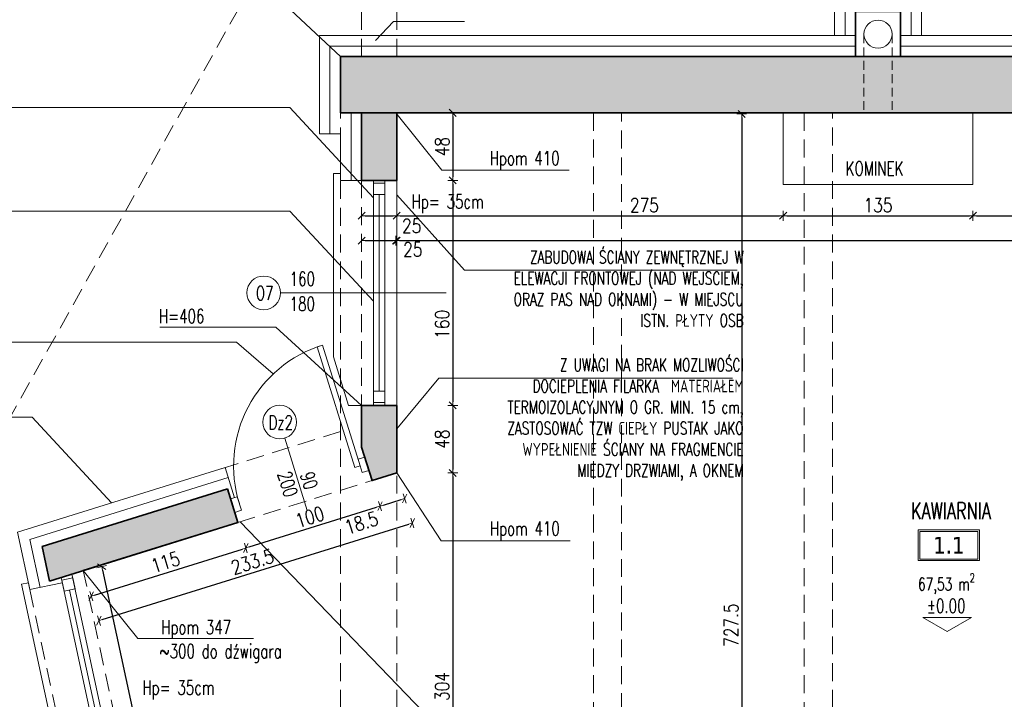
# Model space of a CAD drawing. Header units: millimetres. Extents: x 14400 to 93787, y -21104 to 39413.
# Tile 158 of 256: x 28494 to 29195, y 7664 to 8148. Entities that reach past the tile are written whole.
import ezdxf
from ezdxf.enums import TextEntityAlignment as Align

# ---------------------------------------------------------------- set-up
doc = ezdxf.new("R2010")
doc.units = ezdxf.units.MM
doc.linetypes.add('HIDDEN', pattern=[9.525, 6.35, -3.175])
for name, color, linetype, lineweight in [('!MODUS_ARMATURA', 6, 'Continuous', 9), ('!MODUS_HATCH', 4, 'Continuous', 5), ('!MODUS_HATCH_ŚCIANA', 254, 'Continuous', 9), ('!MODUS_OPIS', 3, 'Continuous', 13), ('__MODUS_ŚCIANY', 2, 'Continuous', 35), ('Cienka', 3, 'Continuous', 9), ('Drzwi', 1, 'Continuous', 15), ('Okna', 3, 'Continuous', 13), ('Opis', 8, 'Continuous', 13), ('Opis_pom', 9, 'Continuous', 18), ('Widok', 1, 'Continuous', 15), ('WYMIAROWANIE', 1, 'Continuous', 18)]:
    doc.layers.add(name, color=color, linetype=linetype, lineweight=lineweight)
doc.styles.add('ARCHETYP', font='romans.shx', dxfattribs={"height": 15})
doc.styles.add('ARIAL', font='tahoma.ttf')
doc.styles.add('TXT', font='simplex.shx', dxfattribs={"width": 0.8})
doc.linetypes.add('ZIGZAG', pattern='A,0.00254,-5.08,[131,ltypeshp.shx,S=5.08,R=0,X=-5.08,Y=0],-10.16,[131,ltypeshp.shx,S=5.08,R=180,X=5.08,Y=0],-5.08', length=20.32254)
doc.dimstyles.new('DIM50', dxfattribs={"dimscale": 5, "dimtxt": 2, "dimasz": 0.5, "dimexe": 0, "dimexo": 0, "dimgap": 0.5, "dimtad": 1, "dimdec": 4, "dimrnd": 0.5, "dimdsep": 46, "dimtxsty": 'TXT', "dimblk1": 'TICK1', "dimblk2": 'TICK1', "dimsah": 1, "dimcen": 0, "dimse1": 1, "dimse2": 1, "dimclrd": 1, "dimclre": 7, "dimclrt": 9, "dimadec": 0, "dimazin": 0, "dimtfac": 1, "dimtdec": 4, "dimtmove": 2, "dimatfit": 3, "dimldrblk": 'TICK1', "dimfxl": 1, "dimtolj": 1, "dimarcsym": 0})

# ---------------------------------------------------------------- blocks, each defined once
blk = doc.blocks.new('TICK1')
at = {"color": 2}
blk.add_line((-1, -1), (1, 1), dxfattribs=at)
at = {"color": 0}
for p, q in [((0, 0), (-1, 0)), ((0, -1.4), (0, 1.4))]:
    blk.add_line(p, q, dxfattribs=at)
blk = doc.blocks.new('*D312')
at = {"layer": 'DEFPOINTS', "color": 0, "transparency": 16777216}
for p in [(28761.88, 8081.47), (29667.47, 8081.47), (29667.47, 7990.61)]:
    blk.add_point(p, dxfattribs=at)
at = {"layer": 'WYMIAROWANIE', "color": 1, "lineweight": -2, "transparency": 16777216}
blk.add_line((28764.38, 7990.61), (29664.97, 7990.61), dxfattribs=at)
at = {"layer": 'WYMIAROWANIE', "color": 1, "lineweight": -2, "transparency": 16777216, "xscale": 2.5, "yscale": 2.5, "zscale": 2.5, "rotation": 180}
blk.add_blockref('TICK1', (28761.88, 7990.61), dxfattribs=at)
at = {"layer": 'WYMIAROWANIE', "color": 1, "lineweight": -2, "transparency": 16777216, "xscale": 2.5, "yscale": 2.5, "zscale": 2.5}
blk.add_blockref('TICK1', (29667.47, 7990.61), dxfattribs=at)
at = {"layer": 'WYMIAROWANIE', "color": 9, "transparency": 16777216, "insert": (29236.87, 7998.11), "char_height": 10, "attachment_point": 5, "style": 'TXT'}
blk.add_mtext('\\A1;905.5', dxfattribs=at)
blk = doc.blocks.new('*D313')
at = {"layer": 'DEFPOINTS', "color": 0, "transparency": 16777216}
for p in [(28737.47, 8033.42), (28762.47, 8033.42), (28762.47, 7990.61)]:
    blk.add_point(p, dxfattribs=at)
at = {"layer": 'WYMIAROWANIE', "color": 1, "lineweight": -2, "transparency": 16777216}
blk.add_line((28739.97, 7990.61), (28759.97, 7990.61), dxfattribs=at)
at = {"layer": 'WYMIAROWANIE', "color": 1, "lineweight": -2, "transparency": 16777216, "xscale": 2.5, "yscale": 2.5, "zscale": 2.5, "rotation": 180}
blk.add_blockref('TICK1', (28737.47, 7990.61), dxfattribs=at)
at = {"layer": 'WYMIAROWANIE', "color": 1, "lineweight": -2, "transparency": 16777216, "xscale": 2.5, "yscale": 2.5, "zscale": 2.5}
blk.add_blockref('TICK1', (28762.47, 7990.61), dxfattribs=at)
at = {"layer": 'WYMIAROWANIE', "color": 9, "transparency": 16777216, "insert": (28773.88, 7984.37), "char_height": 10, "attachment_point": 5, "style": 'TXT'}
blk.add_mtext('\\A1;25', dxfattribs=at)
blk = doc.blocks.new('*D270')
at = {"layer": 'DEFPOINTS', "color": 0, "transparency": 16777216}
for p in [(28737.47, 8033.42), (28762.47, 8033.42), (28762.47, 8008.23)]:
    blk.add_point(p, dxfattribs=at)
at = {"layer": 'WYMIAROWANIE', "color": 1, "lineweight": -2, "transparency": 16777216}
blk.add_line((28739.97, 8008.23), (28759.97, 8008.23), dxfattribs=at)
at = {"layer": 'WYMIAROWANIE', "color": 1, "lineweight": -2, "transparency": 16777216, "xscale": 2.5, "yscale": 2.5, "zscale": 2.5, "rotation": 180}
blk.add_blockref('TICK1', (28737.47, 8008.23), dxfattribs=at)
at = {"layer": 'WYMIAROWANIE', "color": 1, "lineweight": -2, "transparency": 16777216, "xscale": 2.5, "yscale": 2.5, "zscale": 2.5}
blk.add_blockref('TICK1', (28762.47, 8008.23), dxfattribs=at)
at = {"layer": 'WYMIAROWANIE', "color": 9, "transparency": 16777216, "insert": (28773.12, 8001.13), "char_height": 10, "attachment_point": 5, "style": 'TXT'}
blk.add_mtext('\\A1;25', dxfattribs=at)
blk = doc.blocks.new('*D315')
at = {"layer": 'DEFPOINTS', "color": 0, "transparency": 16777216}
for p in [(29037.47, 8081.47), (28762.47, 8033.42), (29037.47, 8008.23)]:
    blk.add_point(p, dxfattribs=at)
at = {"layer": 'WYMIAROWANIE', "color": 1, "lineweight": -2, "transparency": 16777216}
blk.add_line((28764.97, 8008.23), (29034.97, 8008.23), dxfattribs=at)
at = {"layer": 'WYMIAROWANIE', "color": 1, "lineweight": -2, "transparency": 16777216, "xscale": 2.5, "yscale": 2.5, "zscale": 2.5, "rotation": 180}
blk.add_blockref('TICK1', (28762.47, 8008.23), dxfattribs=at)
at = {"layer": 'WYMIAROWANIE', "color": 1, "lineweight": -2, "transparency": 16777216, "xscale": 2.5, "yscale": 2.5, "zscale": 2.5}
blk.add_blockref('TICK1', (29037.47, 8008.23), dxfattribs=at)
at = {"layer": 'WYMIAROWANIE', "color": 9, "transparency": 16777216, "insert": (28938.7, 8015.73), "char_height": 10, "attachment_point": 5, "style": 'TXT'}
blk.add_mtext('\\A1;275', dxfattribs=at)
blk = doc.blocks.new('*D316')
at = {"layer": 'DEFPOINTS', "color": 0, "transparency": 16777216}
for p in [(29037.47, 8081.47), (29172.47, 8081.47), (29172.47, 8008.23)]:
    blk.add_point(p, dxfattribs=at)
at = {"layer": 'WYMIAROWANIE', "color": 1, "lineweight": -2, "transparency": 16777216}
blk.add_line((29039.97, 8008.23), (29169.97, 8008.23), dxfattribs=at)
at = {"layer": 'WYMIAROWANIE', "color": 1, "lineweight": -2, "transparency": 16777216, "xscale": 2.5, "yscale": 2.5, "zscale": 2.5, "rotation": 180}
blk.add_blockref('TICK1', (29037.47, 8008.23), dxfattribs=at)
at = {"layer": 'WYMIAROWANIE', "color": 1, "lineweight": -2, "transparency": 16777216, "xscale": 2.5, "yscale": 2.5, "zscale": 2.5}
blk.add_blockref('TICK1', (29172.47, 8008.23), dxfattribs=at)
at = {"layer": 'WYMIAROWANIE', "color": 9, "transparency": 16777216, "insert": (29104.97, 8015.73), "char_height": 10, "attachment_point": 5, "style": 'TXT'}
blk.add_mtext('\\A1;135', dxfattribs=at)
blk = doc.blocks.new('*D317')
at = {"layer": 'DEFPOINTS', "color": 0, "transparency": 16777216}
for p in [(29172.47, 8081.47), (29667.47, 8081.47), (29667.47, 8008.23)]:
    blk.add_point(p, dxfattribs=at)
at = {"layer": 'WYMIAROWANIE', "color": 1, "lineweight": -2, "transparency": 16777216}
blk.add_line((29174.97, 8008.23), (29664.97, 8008.23), dxfattribs=at)
at = {"layer": 'WYMIAROWANIE', "color": 1, "lineweight": -2, "transparency": 16777216, "xscale": 2.5, "yscale": 2.5, "zscale": 2.5, "rotation": 180}
blk.add_blockref('TICK1', (29172.47, 8008.23), dxfattribs=at)
at = {"layer": 'WYMIAROWANIE', "color": 1, "lineweight": -2, "transparency": 16777216, "xscale": 2.5, "yscale": 2.5, "zscale": 2.5}
blk.add_blockref('TICK1', (29667.47, 8008.23), dxfattribs=at)
at = {"layer": 'WYMIAROWANIE', "color": 9, "transparency": 16777216, "insert": (29419.97, 8015.73), "char_height": 10, "attachment_point": 5, "style": 'TXT'}
blk.add_mtext('\\A1;495', dxfattribs=at)
blk = doc.blocks.new('*D278')
at = {"layer": 'DEFPOINTS', "color": 0, "transparency": 16777216}
for p in [(28762.47, 8081.47), (28762.47, 8033.42), (28802.36, 8033.42)]:
    blk.add_point(p, dxfattribs=at)
at = {"layer": 'WYMIAROWANIE', "color": 1, "lineweight": -2, "transparency": 16777216}
blk.add_line((28802.36, 8078.97), (28802.36, 8035.92), dxfattribs=at)
at = {"layer": 'WYMIAROWANIE', "color": 1, "lineweight": -2, "transparency": 16777216, "xscale": 2.5, "yscale": 2.5, "zscale": 2.5}
for p, rotation in [((28802.36, 8081.47), 90), ((28802.36, 8033.42), 270)]:
    blk.add_blockref('TICK1', p, dxfattribs=dict(at, rotation=rotation))
at = {"layer": 'WYMIAROWANIE', "color": 9, "transparency": 16777216, "insert": (28794.86, 8057.45), "char_height": 10, "attachment_point": 5, "rotation": 90, "style": 'TXT'}
blk.add_mtext('\\A1;48', dxfattribs=at)
blk = doc.blocks.new('*D319')
at = {"layer": 'DEFPOINTS', "color": 0, "transparency": 16777216}
for p in [(28762.47, 8033.42), (28762.47, 7873.42), (28802.36, 7873.42)]:
    blk.add_point(p, dxfattribs=at)
at = {"layer": 'WYMIAROWANIE', "color": 1, "lineweight": -2, "transparency": 16777216}
blk.add_line((28802.36, 8030.92), (28802.36, 7875.92), dxfattribs=at)
at = {"layer": 'WYMIAROWANIE', "color": 1, "lineweight": -2, "transparency": 16777216, "xscale": 2.5, "yscale": 2.5, "zscale": 2.5}
for p, rotation in [((28802.36, 8033.42), 90), ((28802.36, 7873.42), 270)]:
    blk.add_blockref('TICK1', p, dxfattribs=dict(at, rotation=rotation))
at = {"layer": 'WYMIAROWANIE', "color": 9, "transparency": 16777216, "insert": (28794.86, 7931.1), "char_height": 10, "attachment_point": 5, "rotation": 90, "style": 'TXT'}
blk.add_mtext('\\A1;160', dxfattribs=at)
blk = doc.blocks.new('*D320')
at = {"layer": 'DEFPOINTS', "color": 0, "transparency": 16777216}
for p in [(28762.47, 7873.42), (28762.47, 7825.37), (28802.36, 7825.37)]:
    blk.add_point(p, dxfattribs=at)
at = {"layer": 'WYMIAROWANIE', "color": 1, "lineweight": -2, "transparency": 16777216}
blk.add_line((28802.36, 7870.92), (28802.36, 7827.87), dxfattribs=at)
at = {"layer": 'WYMIAROWANIE', "color": 1, "linetype": 'ByBlock', "lineweight": -2, "transparency": 16777216, "xscale": 2.5, "yscale": 2.5, "zscale": 2.5}
for p, rotation in [((28802.36, 7873.42), 90), ((28802.36, 7825.37), 270)]:
    blk.add_blockref('TICK1', p, dxfattribs=dict(at, rotation=rotation))
at = {"layer": 'WYMIAROWANIE', "color": 9, "transparency": 16777216, "insert": (28794.86, 7849.39), "char_height": 10, "attachment_point": 5, "rotation": 90, "style": 'TXT'}
blk.add_mtext('\\A1;48', dxfattribs=at)
blk = doc.blocks.new('*D321')
at = {"layer": 'DEFPOINTS', "color": 0, "transparency": 16777216}
for p in [(28762.47, 7825.37), (28755.96, 7521.47), (28802.36, 7521.47)]:
    blk.add_point(p, dxfattribs=at)
at = {"layer": 'WYMIAROWANIE', "color": 1, "lineweight": -2, "transparency": 16777216}
blk.add_line((28802.36, 7822.87), (28802.36, 7523.97), dxfattribs=at)
at = {"layer": 'WYMIAROWANIE', "color": 1, "linetype": 'ByBlock', "lineweight": -2, "transparency": 16777216, "xscale": 2.5, "yscale": 2.5, "zscale": 2.5}
for p, rotation in [((28802.36, 7825.37), 90), ((28802.36, 7521.47), 270)]:
    blk.add_blockref('TICK1', p, dxfattribs=dict(at, rotation=rotation))
at = {"layer": 'WYMIAROWANIE', "color": 9, "transparency": 16777216, "insert": (28794.86, 7673.42), "char_height": 10, "attachment_point": 5, "rotation": 90, "style": 'TXT'}
blk.add_mtext('\\A1;304', dxfattribs=at)
blk = doc.blocks.new('*D279')
at = {"layer": 'DEFPOINTS', "color": 0, "transparency": 16777216}
for p in [(28946.69, 8080.73), (28946.69, 7353.47), (29007.95, 7353.47)]:
    blk.add_point(p, dxfattribs=at)
at = {"layer": 'WYMIAROWANIE', "color": 1, "lineweight": -2, "transparency": 16777216}
blk.add_line((29007.95, 8078.23), (29007.95, 7355.97), dxfattribs=at)
at = {"layer": 'WYMIAROWANIE', "color": 1, "lineweight": -2, "transparency": 16777216, "xscale": 2.5, "yscale": 2.5, "zscale": 2.5}
for p, rotation in [((29007.95, 8080.73), 90), ((29007.95, 7353.47), 270)]:
    blk.add_blockref('TICK1', p, dxfattribs=dict(at, rotation=rotation))
at = {"layer": 'WYMIAROWANIE', "color": 9, "transparency": 16777216, "insert": (29000.45, 7717.1), "char_height": 10, "attachment_point": 5, "rotation": 90, "style": 'TXT'}
blk.add_mtext('\\A1;727.5', dxfattribs=at)
blk = doc.blocks.new('*D375')
at = {"layer": 'DEFPOINTS', "color": 0, "transparency": 16777216}
for p in [(28762.47, 7825.37), (28773.57, 7789.75), (28539.46, 7755.89)]:
    blk.add_point(p, dxfattribs=at)
at = {"layer": 'WYMIAROWANIE', "color": 1, "lineweight": -2, "transparency": 16777216}
blk.add_line((28552.95, 7721.01), (28771.18, 7789), dxfattribs=at)
at = {"layer": 'WYMIAROWANIE', "color": 1, "linetype": 'ByBlock', "lineweight": -2, "transparency": 16777216, "xscale": 2.5, "yscale": 2.5, "zscale": 2.5}
for p, rotation in [((28773.57, 7789.75), 17.30455907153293), ((28550.56, 7720.27), 197.3045590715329)]:
    blk.add_blockref('TICK1', p, dxfattribs=dict(at, rotation=rotation))
at = {"layer": 'WYMIAROWANIE', "color": 9, "transparency": 16777216, "insert": (28659.83, 7762.17), "char_height": 10, "attachment_point": 5, "rotation": 17.30456, "style": 'TXT'}
blk.add_mtext('\\A1;233.5', dxfattribs=at)
blk = doc.blocks.new('*D376')
at = {"layer": 'DEFPOINTS', "color": 0, "transparency": 16777216}
for p in [(28649.43, 7790.15), (28655.1, 7771.97), (28539.46, 7755.89)]:
    blk.add_point(p, dxfattribs=at)
at = {"layer": 'WYMIAROWANIE', "color": 1, "lineweight": -2, "transparency": 16777216}
blk.add_line((28547.52, 7738.45), (28652.71, 7771.22), dxfattribs=at)
at = {"layer": 'WYMIAROWANIE', "color": 1, "lineweight": -2, "transparency": 16777216, "xscale": 2.5, "yscale": 2.5, "zscale": 2.5}
for p, rotation in [((28655.1, 7771.97), 17.30455907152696), ((28545.13, 7737.7), 197.304559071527)]:
    blk.add_blockref('TICK1', p, dxfattribs=dict(at, rotation=rotation))
at = {"layer": 'WYMIAROWANIE', "color": 9, "transparency": 16777216, "insert": (28597.88, 7762), "char_height": 10, "attachment_point": 5, "rotation": 17.30456, "style": 'TXT'}
blk.add_mtext('\\A1;115', dxfattribs=at)
blk = doc.blocks.new('*D377')
at = {"layer": 'DEFPOINTS', "color": 0, "transparency": 16777216}
for p in [(28744.91, 7819.9), (28750.57, 7801.71), (28649.43, 7790.15)]:
    blk.add_point(p, dxfattribs=at)
at = {"layer": 'WYMIAROWANIE', "color": 1, "lineweight": -2, "transparency": 16777216}
blk.add_line((28657.49, 7772.71), (28748.19, 7800.97), dxfattribs=at)
at = {"layer": 'WYMIAROWANIE', "color": 1, "lineweight": -2, "transparency": 16777216, "xscale": 2.5, "yscale": 2.5, "zscale": 2.5}
for p, rotation in [((28750.57, 7801.71), 17.30455907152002), ((28655.1, 7771.97), 197.30455907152)]:
    blk.add_blockref('TICK1', p, dxfattribs=dict(at, rotation=rotation))
at = {"layer": 'WYMIAROWANIE', "color": 9, "transparency": 16777216, "insert": (28700.61, 7794), "char_height": 10, "attachment_point": 5, "rotation": 17.30456, "style": 'TXT'}
blk.add_mtext('\\A1;100', dxfattribs=at)
blk = doc.blocks.new('*D378')
at = {"layer": 'DEFPOINTS', "color": 0, "transparency": 16777216}
for p in [(28744.91, 7819.9), (28762.47, 7825.37), (28768.14, 7807.18)]:
    blk.add_point(p, dxfattribs=at)
at = {"layer": 'WYMIAROWANIE', "color": 1, "lineweight": -2, "transparency": 16777216}
blk.add_line((28752.96, 7802.45), (28765.75, 7806.44), dxfattribs=at)
at = {"layer": 'WYMIAROWANIE', "color": 1, "lineweight": -2, "transparency": 16777216, "xscale": 2.5, "yscale": 2.5, "zscale": 2.5}
for p, rotation in [((28750.57, 7801.71), 197.30455907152), ((28768.14, 7807.18), 17.30455907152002)]:
    blk.add_blockref('TICK1', p, dxfattribs=dict(at, rotation=rotation))
at = {"layer": 'WYMIAROWANIE', "color": 9, "transparency": 16777216, "insert": (28737.35, 7789.84), "char_height": 10, "attachment_point": 5, "rotation": 17.30456, "style": 'TXT'}
blk.add_mtext('\\A1;18.5', dxfattribs=at)
blk = doc.blocks.new('*D307')
at = {"layer": 'DEFPOINTS', "color": 0, "transparency": 16777216}
for p in [(28539.46, 7755.89), (28625.99, 7353.47), (28639.06, 7356.28)]:
    blk.add_point(p, dxfattribs=at)
at = {"layer": 'WYMIAROWANIE', "color": 1, "lineweight": -2, "transparency": 16777216}
blk.add_line((28553.06, 7756.26), (28638.53, 7358.73), dxfattribs=at)
at = {"layer": 'WYMIAROWANIE', "color": 1, "lineweight": -2, "transparency": 16777216, "xscale": 2.5, "yscale": 2.5, "zscale": 2.5}
for p, rotation in [((28552.54, 7758.7), 102.1343644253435), ((28639.06, 7356.28), 282.1343644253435)]:
    blk.add_blockref('TICK1', p, dxfattribs=dict(at, rotation=rotation))
at = {"layer": 'WYMIAROWANIE', "color": 9, "transparency": 16777216, "insert": (28612.22, 7528.56), "char_height": 10, "attachment_point": 5, "rotation": 282.13436, "style": 'TXT'}
blk.add_mtext('\\A1;411.5', dxfattribs=at)

msp = doc.modelspace()

# ---------------------------------------------------------------- hatches: boundary and pattern name
at = {"layer": '!MODUS_HATCH_ŚCIANA', "ltscale": 2}
h = msp.add_hatch(color=256, dxfattribs=at)
h.dxf.hatch_style = 1
h.paths.add_polyline_path([(28722.4719, 8121.47289), (28722.4719, 8081.47289), (28737.4719, 8081.47289), (28737.4719, 8033.42011), (28762.4719, 8033.42011), (28762.4719, 8081.47289), (29707.4719, 8081.47289), (29707.4719, 8121.47289)])
h = msp.add_hatch(color=256, dxfattribs=at)
h.dxf.hatch_style = 1
h.paths.add_polyline_path([(28762.4719, 7873.42011), (28737.4719, 7873.42011), (28737.4719, 7843.76373), (28744.90817, 7819.89531), (28762.4719, 7825.36733)])
h = msp.add_hatch(color=256, dxfattribs=at)
h.dxf.hatch_style = 1
h.paths.add_polyline_path([(28641.99819, 7814.01865), (28510.2219, 7772.9634), (28515.49849, 7748.42212), (28649.43446, 7790.15022)])

# ---------------------------------------------------------------- linework, layer by layer
at = {"layer": '!MODUS_ARMATURA', "linetype": 'HIDDEN'}
for points in [[(29094.9719, 8137.47289), (29094.9719, 8081.47289)], [(29114.9719, 8137.47289), (29114.9719, 8081.47289)]]:
    msp.add_lwpolyline(points, dxfattribs=at)
at = {"layer": '!MODUS_ARMATURA'}
msp.add_circle((29104.9719, 8137.47289), 10, dxfattribs=at)
at = {"layer": '!MODUS_HATCH', "linetype": 'ZIGZAG'}
for points in [[(29081.4719, 8136.47289), (29081.4719, 8160.97289), (29128.4719, 8160.97289), (29128.4719, 8136.47289)], [(28714.9719, 8066.47289), (28714.9719, 8128.97289), (29088.9719, 8128.97289)], [(29120.9719, 8128.97289), (29714.9719, 8128.97289), (29714.9719, 8078.47289)], [(28729.9719, 8081.47289), (28729.9719, 8033.42011)], [(28508.79668, 7743.91261), (28501.44914, 7778.08579), (28642.63152, 7822.07153)]]:
    msp.add_lwpolyline(points, dxfattribs=at)
at = {"layer": '!MODUS_OPIS'}
msp.add_lwpolyline([(29154.09278, 7712.52312), (29171.41329, 7722.52312), (29136.77228, 7722.52312)], close=True, dxfattribs=at)
at = {"layer": '__MODUS_ŚCIANY'}
msp.add_lwpolyline([(29088.9719, 8121.47289), (29120.9719, 8121.47289), (29120.9719, 8153.47289), (29088.9719, 8153.47289)], close=True, dxfattribs=at)
for points in [[(29707.4719, 8081.47289), (29707.4719, 8121.47289), (28722.4719, 8121.47289), (28722.4719, 8081.47289), (28737.4719, 8081.47289), (28737.4719, 8033.42011)], [(28762.4719, 8081.47289), (28722.4719, 8081.47289)], [(28762.4719, 8081.47289), (29037.4719, 8081.47289), (29172.4719, 8081.47289), (29707.4719, 8081.47289)], [(28762.4719, 8081.47289), (28762.4719, 8033.42011)], [(28737.4719, 8033.42011), (28762.4719, 8033.42011)], [(28737.4719, 7873.42011), (28737.4719, 7843.76373)], [(28737.4719, 7873.42011), (28762.4719, 7873.42011)], [(28762.4719, 7873.42011), (28762.4719, 7825.36733), (28744.90817, 7819.89531)], [(28737.4719, 7843.76373), (28744.90817, 7819.89531), (28762.4719, 7825.36733)], [(28641.99819, 7814.01865), (28510.2219, 7772.9634), (28515.49849, 7748.42212)], [(28641.99819, 7814.01865), (28649.43446, 7790.15022), (28515.49849, 7748.42212)], [(28649.43446, 7790.15022), (28539.46443, 7755.88877)]]:
    msp.add_lwpolyline(points, dxfattribs=at)
at = {"layer": 'Cienka', "linetype": 'HIDDEN', "ltscale": 2}
for points in [[(28681.41384, 8243.8666), (28687.21789, 8222.10666), (28446.75029, 7792.27831), (28275.24471, 7814.01368)], [(28737.4719, 8121.47289), (28737.4719, 8181.47289)], [(28762.4719, 8121.47289), (28762.4719, 8181.47289)], [(28902.4719, 8081.47289), (28902.4719, 6912.33003)], [(28922.4719, 6913.17037), (28922.4719, 8081.47289)], [(29052.4719, 8081.47289), (29052.4719, 7353.47289)], [(29072.4719, 7353.47289), (29072.4719, 8081.47289)]]:
    msp.add_lwpolyline(points, dxfattribs=at)
at = {"layer": 'Drzwi'}
for points in [[(28705.82683, 7915.0788), (28732.5974, 7829.15246), (28736.41635, 7830.34227), (28709.64577, 7916.26861)], [(28739.70278, 7836.60321), (28742.67729, 7827.05583), (28737.9036, 7825.56858), (28734.9291, 7835.11595)], [(28649.00275, 7808.34538), (28651.97726, 7798.798), (28647.20358, 7797.31075), (28644.22907, 7806.85812)]]:
    msp.add_lwpolyline(points, close=True, dxfattribs=at)
msp.add_lwpolyline([(28682.75457, 7850.0473), (28698.73809, 7798.7445)], dxfattribs=at)
msp.add_circle((28679.18516, 7861.50415), 12, dxfattribs=at)
msp.add_arc((28736.41635, 7830.34227), 90, 107.30455907, 197.30455907, dxfattribs=at)
at = {"layer": 'Okna'}
for points in [[(28745.9719, 8033.42011), (28745.9719, 7873.42011)], [(28745.9719, 8033.42011), (28745.9719, 7873.42011)], [(28753.9719, 8033.42011), (28753.9719, 7873.42011)], [(28749.9719, 8023.42011), (28749.9719, 7883.42011)], [(28679.80911, 7953.42011), (28797.74322, 7953.42011)], [(28523.64691, 7750.96078), (28609.11032, 7353.47289)], [(28531.31601, 7753.35011), (28617.29315, 7353.47289)], [(28529.65959, 7742.02503), (28610.9189, 7364.09028)]]:
    msp.add_lwpolyline(points, dxfattribs=at)
for points in [[(28745.9719, 8031.42011), (28753.9719, 8031.42011), (28753.9719, 8023.42011), (28745.9719, 8023.42011)], [(28745.9719, 7883.42011), (28753.9719, 7883.42011), (28753.9719, 7875.42011), (28745.9719, 7875.42011)], [(28524.06732, 7749.00547), (28531.88858, 7750.68711), (28533.57022, 7742.86585), (28525.74896, 7741.18421)]]:
    msp.add_lwpolyline(points, close=True, dxfattribs=at)
msp.add_circle((28667.80911, 7953.42011), 12, dxfattribs=at)
at = {"layer": 'Opis'}
for points in [[(28593.98753, 8164.66324), (28676.33837, 8164.66324), (28722.4719, 8121.47289)], [(28747.35625, 8133.03386), (28760.17832, 8146.50463), (28810.80915, 8146.50463)], [(28142.3861, 8085.20472), (28686.44834, 8085.20472), (28745.9719, 8021.11947)], [(28761.87793, 8081.47289), (28794.64383, 8040.58384), (28885.14938, 8040.58384)], [(28762.4719, 8023.21626), (28810.79319, 7969.51715), (29004.67674, 7969.51715)], [(28142.3861, 8011.61002), (28686.44834, 8011.61002), (28745.9719, 7947.52477)], [(28593.98753, 7928.96308), (28676.33837, 7928.96308), (28737.4719, 7873.42011)], [(28762.4719, 7856.77479), (28792.52718, 7892.856), (29001.35806, 7892.856)], [(28142.3861, 7864.95724), (28503.02842, 7864.95724), (28559.59409, 7804.05657)], [(28762.4719, 7825.36733), (28794.16484, 7777.09588), (28885.97035, 7777.09588)], [(28787.86214, 7648.57906), (28650.96816, 7790.62805)], [(28539.46443, 7755.88877), (28578.14611, 7707.61732), (28660.49444, 7707.61732)]]:
    msp.add_lwpolyline(points, dxfattribs=at)
at = {"layer": 'Opis', "ltscale": 0.7}
msp.add_lwpolyline([(28674.62357, 7895.7766), (28648.41117, 7918.44758), (28142.3861, 7918.44758)], dxfattribs=at)
at = {"layer": 'Opis_pom', "ltscale": 0.7}
for points in [[(29133.58141, 7763.03561), (29177.10141, 7763.03561), (29177.10141, 7784.79561), (29133.58141, 7784.79561)], [(29134.66941, 7764.12361), (29176.01341, 7764.12361), (29176.01341, 7783.70761), (29134.66941, 7783.70761)]]:
    msp.add_lwpolyline(points, close=True, dxfattribs=at)
at = {"layer": 'Widok'}
for points in [[(29073.9719, 8136.47289), (29073.9719, 8168.47289), (29135.9719, 8168.47289), (29135.9719, 8136.47289)], [(29088.9719, 8136.47289), (28707.4719, 8136.47289), (28707.4719, 8066.47289), (28722.4719, 8066.47289), (28722.4719, 8033.42011), (28745.9719, 8033.42011)], [(29691.4719, 8078.47289), (29722.4719, 8078.47289), (29722.4719, 8136.47289), (29120.9719, 8136.47289)], [(29037.4719, 8081.47289), (29172.4719, 8081.47289)], [(29037.4719, 8081.47289), (29037.4719, 8030.47289), (29172.4719, 8030.47289), (29172.4719, 8081.47289)], [(28737.4719, 7873.42011), (28728.23238, 7873.42011), (28717.4719, 7907.95835), (28717.4719, 8038.42011), (28722.4719, 8038.42011)], [(28762.4719, 8033.42011), (28762.4719, 7873.42011)], [(28524.43919, 7747.27589), (28501.46425, 7742.33608), (28492.67638, 7783.20818), (28640.40064, 7829.23206), (28647.09328, 7807.75047)], [(28524.43919, 7747.27589), (28501.46425, 7742.33608), (28500.41322, 7747.22436), (28495.52494, 7746.17334), (28581.34738, 7347.01559), (28586.23567, 7348.06662), (28585.18443, 7352.95591), (28608.05917, 7358.36178)]]:
    msp.add_lwpolyline(points, dxfattribs=at)
at = {"layer": 'Widok', "linetype": 'HIDDEN', "ltscale": 2}
for points in [[(28722.4719, 7353.47289), (28722.4719, 8081.47289)], [(28737.4719, 8033.42011), (28737.4719, 7873.42011)], [(28637.53642, 7828.33971), (28722.4719, 7854.80158)], [(28649.43446, 7790.15022), (28744.90817, 7819.89531)], [(28762.4719, 7353.47289), (28762.4719, 7825.36733)], [(28625.9874, 7353.47289), (28539.46443, 7755.88877)], [(28501.46425, 7742.33608), (28586.38182, 7347.38684)]]:
    msp.add_lwpolyline(points, dxfattribs=at)

# ---------------------------------------------------------------- texts
at = {"layer": '!MODUS_OPIS', "style": 'TXT', "width": 0.7}
msp.add_text('%%P0.00', height=10, dxfattribs=at).set_placement((29153.40754, 7725.76742), align=Align.CENTER)
at = {"layer": 'Opis', "style": 'ARCHETYP', "width": 0.7}
for s, rotation, p in [('Hpom 410', 0.00000004, (28828.60719, 8044.29109)), ('KOMINEK', 0.00000004, (29081.91361, 8036.93472)), ('O7', 359.68184326, (28662.15243, 7948.23304)), ('Dz2', 359.68184326, (28671.24354, 7856.31708)), ('200', 286.98640233, (28677.49512, 7824.5698)), ('90', 286.98640233, (28693.53506, 7824.24172)), ('Hpom 410', 0.00000004, (28828.69841, 7780.80314))]:
    msp.add_text(s, height=10, rotation=rotation, dxfattribs=at).set_placement(p)
for s, p in [('Hp= 35cm', (28773.06209, 8013.40094)), ('160', (28686.30467, 7958.31482)), ('180', (28686.30467, 7940.66018)), ('H=406', (28593.23821, 7931.92169)), ('Hpom 347', (28594.82706, 7710.63157)), ('~300 do dźwigara', (28593.68451, 7693.50235)), ('Hp= 35cm', (28581.4811, 7667.63522))]:
    msp.add_text(s, height=10, dxfattribs=at).set_placement(p)
at = {"layer": 'Opis', "ltscale": 0.7, "char_height": 9, "width": 197.5683761, "attachment_point": 1, "style": 'TXT'}
for s, insert in [('\\pxqr;{\\W0.7;ZABUDOWA ŚCIANY ZEWNĘTRZNEJ W ELEWACJI FRONTOWEJ (NAD WEJSCIEM, ORAZ PAS NAD OKNAMI) - W MIEJSCU ISTN. PŁYTY OSB}', (28811.68551, 7983.30683)), ('\\pxqr;{\\W0.7;Z UWAGI NA BRAK MOZLIWOŚCI DOCIEPLENIA FILARKA  MATERIAŁEM TERMOIZOLACYJNYM O GR. MIN. 15 cm, ZASTOSOWAĆ TZW CIEPŁY PUSTAK JAKO WYPEŁNIENIE ŚCIANY NA FRAGMENCIE MIEDZY DRZWIAMI, A OKNEM}', (28811.68551, 7906.64569))]:
    msp.add_mtext(s, dxfattribs=dict(at, insert=insert))
at = {"layer": 'Opis_pom', "ltscale": 0.7, "style": 'TXT', "width": 0.7}
msp.add_text('KAWIARNIA', height=12, dxfattribs=at).set_placement((29156.89462, 7792.38578), align=Align.CENTER)
at = {"layer": 'Opis_pom', "ltscale": 0.7, "insert": (29123.69967, 7753.86615), "char_height": 9, "attachment_point": 1, "style": 'TXT'}
msp.add_mtext_dynamic_manual_height_columns('\\A1;\\pxqc;{\\W0.7;67,53 m\\H0.7x;\\S2^ ;}', width=59.9910642, gutter_width=75, heights=[0], dxfattribs=at)
at = {"layer": 'Opis_pom', "ltscale": 0.7, "style": 'ARIAL'}
msp.add_attdef('1.1', text='', height=11.968, dxfattribs=at).set_placement((29155.34141, 7773.91561), align=Align.MIDDLE_CENTER)

# ---------------------------------------------------------------- dimensions: what is measured, and where the dimension line sits
at = {"layer": 'WYMIAROWANIE'}
for base, p1, p2, picture, middle in [((29667.4719, 7990.61246), (28761.87793, 8081.47289), (29667.4719, 8081.47289), '*D312', (29236.87277, 7998.11246)), ((29037.4719, 8008.2276), (28762.4719, 8033.42011), (29037.4719, 8081.47289), '*D315', (28938.69559, 8015.7276)), ((28762.4719, 7990.61246), (28737.4719, 8033.42011), (28762.4719, 8033.42011), '*D313', (28773.87622, 7984.36646)), ((28762.4719, 8008.2276), (28737.4719, 8033.42011), (28762.4719, 8033.42011), '*D270', (28773.12107, 8001.13014))]:
    dim = msp.add_linear_dim(base=base, p1=p1, p2=p2, dimstyle='DIM50', dxfattribs=at)
    dim.commit()
    dim.dimension.update_dxf_attribs({"geometry": picture, "text_midpoint": middle, "dimtype": 160})
for base, p1, p2, angle, picture, middle in [((28802.36265, 8033.42011), (28762.4719, 8081.47289), (28762.4719, 8033.42011), 90, '*D278', (28794.86265, 8057.4465)), ((28802.36265, 7825.36733), (28762.4719, 7873.42011), (28762.4719, 7825.36733), 90, '*D320', (28794.86265, 7849.39372)), ((28802.36265, 7521.47289), (28762.4719, 7825.36733), (28755.96215, 7521.47289), 90, '*D321', (28794.86265, 7673.42011)), ((28750.57373, 7801.71038), (28649.43446, 7790.15022), (28744.90817, 7819.89531), 197.30455907, '*D377', (28700.60599, 7793.99837))]:
    dim = msp.add_linear_dim(base=base, p1=p1, p2=p2, angle=angle, dimstyle='DIM50', dxfattribs=at)
    dim.commit()
    dim.dimension.update_dxf_attribs({"geometry": picture, "text_midpoint": middle})
for p1, p2, distance, picture, middle in [((28946.68623, 8080.73167), (28946.68623, 7353.47289), 61.26821, '*D279', (29000.45444, 7717.10228)), ((28539.46443, 7755.88877), (28762.4719, 7825.36733), -37.30742, '*D375', (28659.83441, 7762.1698)), ((28539.46443, 7755.88877), (28649.43446, 7790.15022), -19.04705, '*D376', (28597.88412, 7761.9951))]:
    dim = msp.add_aligned_dim(p1=p1, p2=p2, distance=distance, dimstyle='DIM50', dxfattribs=at)
    dim.commit()
    dim.dimension.update_dxf_attribs({"geometry": picture, "text_midpoint": middle})
for base, p1, p2, picture, middle in [((29172.4719, 8008.2276), (29037.4719, 8081.47289), (29172.4719, 8081.47289), '*D316', (29104.9719, 8015.7276)), ((29667.4719, 8008.2276), (29172.4719, 8081.47289), (29667.4719, 8081.47289), '*D317', (29419.9719, 8015.7276))]:
    dim = msp.add_linear_dim(base=base, p1=p1, p2=p2, dimstyle='DIM50', dxfattribs=at)
    dim.commit()
    dim.dimension.update_dxf_attribs({"geometry": picture, "text_midpoint": middle})
for base, p1, p2, angle, picture, middle, dimtype in [((28802.36265, 7873.42011), (28762.4719, 8033.42011), (28762.4719, 7873.42011), 90, '*D319', (28794.86265, 7931.09604), 160), ((28768.13746, 7807.18241), (28744.90817, 7819.89531), (28762.4719, 7825.36733), 197.30455907, '*D378', (28737.35327, 7789.83767), 160), ((28639.06043, 7356.28371), (28539.46443, 7755.88877), (28625.9874, 7353.47289), 282.13436443, '*D307', (28612.21734, 7528.55624), 161)]:
    dim = msp.add_linear_dim(base=base, p1=p1, p2=p2, angle=angle, dimstyle='DIM50', dxfattribs=at)
    dim.commit()
    dim.dimension.update_dxf_attribs({"geometry": picture, "text_midpoint": middle, "dimtype": dimtype})

doc.saveas('drawing.dxf')
